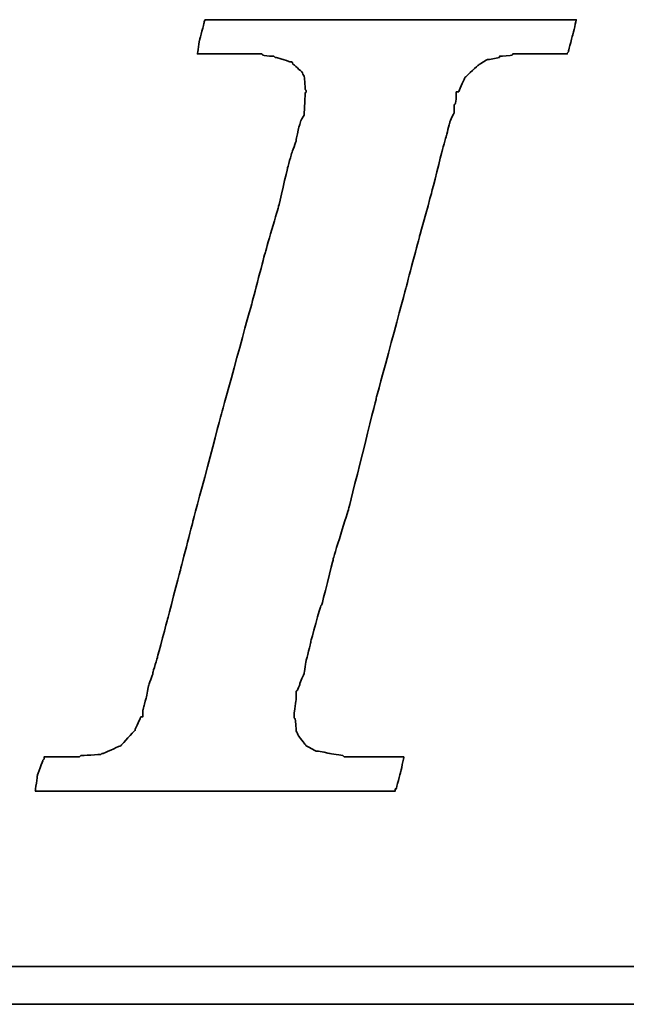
# Model space of a CAD drawing. Header units: millimetres. Extents: x 21 to 336, y 91 to 206.
# Tile 34 of 57: x 268.03 to 269.82, y 127.54 to 130.46. Entities that reach past the tile are written whole.
import ezdxf

# ---------------------------------------------------------------- set-up
doc = ezdxf.new("R2010")
doc.units = ezdxf.units.MM
doc.layers.add('DIM', color=4, linetype='Continuous')
doc.layers.add('layer 1', color=7, linetype='Continuous')

# ---------------------------------------------------------------- blocks, each defined once
blk = doc.blocks.new('TBI MOTION logo(完整正式版)')
at = {"layer": 'layer 1', "color": 22, "lineweight": 35}
for points, knots in [([(-40.59125, -7.94375), (-40.59125, -7.94375), (-40.97375, -7.94375), (-40.97375, -7.94375), (-40.97375, -7.94375), (-40.97375, -7.94375), (-41.38125, -7.94375), (-41.38125, -7.94375), (-41.38125, -7.94375), (-41.38125, -7.94375), (-41.54875, -7.94375), (-41.54875, -7.94375), (-41.54875, -7.94375), (-41.54875, -7.94375), (-41.59875, -7.94375), (-41.59875, -7.94375), (-41.59875, -7.94375), (-41.59875, -7.94375), (-41.88375, -7.94375), (-41.88375, -7.94375), (-41.88375, -7.94375), (-41.88375, -7.94375), (-41.90875, -7.91875), (-41.90875, -7.91875), (-41.90875, -7.91875), (-41.90875, -7.91875), (-42.19875, -7.87125), (-42.19875, -7.87125), (-42.19875, -7.87125), (-42.19875, -7.87125), (-42.43875, -7.82375), (-42.43875, -7.82375), (-42.43875, -7.82375), (-42.43875, -7.82375), (-42.45875, -7.82375), (-42.45875, -7.82375), (-42.45875, -7.82375), (-42.45875, -7.82375), (-42.48625, -7.82375), (-42.48625, -7.82375), (-42.48625, -7.82375), (-42.48625, -7.82375), (-42.67625, -7.72375), (-42.67625, -7.72375), (-42.67625, -7.72375), (-42.67625, -7.72375), (-42.70125, -7.70375), (-42.70125, -7.70375), (-42.70125, -7.70375), (-42.70125, -7.70375), (-42.72375, -7.67875), (-42.72375, -7.67875), (-42.72375, -7.67875), (-42.72375, -7.67875), (-42.86875, -7.48875), (-42.86875, -7.48875), (-42.86875, -7.48875), (-42.86875, -7.48875), (-42.89375, -7.43875), (-42.89375, -7.43875), (-42.89375, -7.43875), (-42.89375, -7.43875), (-42.91875, -7.38875), (-42.91875, -7.38875), (-42.91875, -7.38875), (-42.91875, -7.38875), (-42.93875, -7.12875), (-42.93875, -7.12875), (-42.93875, -7.12875), (-42.93875, -7.12875), (-42.96375, -7.10375), (-42.96375, -7.10375), (-42.96375, -7.10375), (-42.96375, -7.10375), (-42.96375, -7.05375), (-42.96375, -7.05375), (-42.96375, -7.05375), (-42.96375, -7.05375), (-42.96375, -7.00875), (-42.96375, -7.00875), (-42.96375, -7.00875), (-42.96375, -7.00875), (-42.91875, -6.69625), (-42.91875, -6.69625), (-42.91875, -6.69625), (-42.91875, -6.69625), (-42.91875, -6.62375), (-42.91875, -6.62375), (-42.91875, -6.62375), (-42.91875, -6.62375), (-42.91875, -6.59625), (-42.91875, -6.59625), (-42.91875, -6.59625), (-42.91875, -6.59625), (-42.91875, -6.57375), (-42.91875, -6.57375), (-42.91875, -6.57375), (-42.91875, -6.57375), (-42.91875, -6.52875), (-42.91875, -6.52875), (-42.91875, -6.52875), (-42.91875, -6.52875), (-42.89375, -6.50375), (-42.89375, -6.50375), (-42.89375, -6.50375), (-42.89375, -6.50375), (-42.84375, -6.38375), (-42.84375, -6.38375), (-42.84375, -6.38375), (-42.84375, -6.38375), (-42.84375, -6.35875), (-42.84375, -6.35875), (-42.84375, -6.35875), (-42.84375, -6.35875), (-42.74625, -6.14375), (-42.74625, -6.14375), (-42.74625, -6.14375), (-42.74625, -6.14375), (-42.70125, -5.85375), (-42.70125, -5.85375), (-42.70125, -5.85375), (-42.70125, -5.85375), (-42.60375, -5.47125), (-42.60375, -5.47125), (-42.60375, -5.47125), (-42.60375, -5.47125), (-42.60375, -5.44875), (-42.60375, -5.44875), (-42.60375, -5.44875), (-42.60375, -5.44875), (-42.38875, -4.67875), (-42.38875, -4.67875), (-42.38875, -4.67875), (-42.38875, -4.67875), (-42.36375, -4.65375), (-42.36375, -4.65375), (-42.36375, -4.65375), (-42.36375, -4.65375), (-42.12375, -3.69625), (-42.12375, -3.69625), (-42.12375, -3.69625), (-42.12375, -3.69625), (-42.12375, -3.67374), (-42.12375, -3.67374), (-42.12375, -3.67374), (-42.12375, -3.67374), (-41.78875, -2.59374), (-41.78875, -2.59374), (-41.78875, -2.59374), (-41.78875, -2.59374), (-41.18875, -0.19375), (-41.18875, -0.19375), (-41.18875, -0.19375), (-41.18875, -0.19375), (-40.54375, 2.20624), (-40.54375, 2.20624), (-40.54375, 2.20624), (-40.54375, 2.20624), (-40.25375, 3.30875), (-40.25375, 3.30875), (-40.25375, 3.30875), (-40.25375, 3.30875), (-39.98875, 4.27125), (-39.98875, 4.27125), (-39.98875, 4.27125), (-39.98875, 4.27125), (-39.77375, 5.13125), (-39.77375, 5.13125), (-39.77375, 5.13125), (-39.77375, 5.13125), (-39.67875, 5.47125), (-39.67875, 5.47125), (-39.67875, 5.47125), (-39.67875, 5.47125), (-39.60375, 5.75625), (-39.60375, 5.75625), (-39.60375, 5.75625), (-39.60375, 5.75625), (-39.60375, 5.78125), (-39.60375, 5.78125), (-39.60375, 5.78125), (-39.60375, 5.78125), (-39.50875, 5.97125), (-39.50875, 5.97125), (-39.50875, 5.97125), (-39.50875, 5.97125), (-39.50875, 6.13875), (-39.50875, 6.13875), (-39.50875, 6.13875), (-39.50875, 6.13875), (-39.48625, 6.16625), (-39.48625, 6.16625), (-39.48625, 6.16625), (-39.48625, 6.16625), (-39.46125, 6.28625), (-39.46125, 6.28625), (-39.46125, 6.28625), (-39.46125, 6.28625), (-39.46125, 6.42625), (-39.46125, 6.42625), (-39.46125, 6.42625), (-39.46125, 6.42625), (-39.41375, 6.42625), (-39.41375, 6.42625), (-39.41375, 6.42625), (-39.41375, 6.42625), (-39.29375, 6.69125), (-39.29375, 6.69125), (-39.29375, 6.69125), (-39.29375, 6.69125), (-39.26875, 6.74125), (-39.26875, 6.74125), (-39.26875, 6.74125), (-39.26875, 6.74125), (-39.24375, 6.76625), (-39.24375, 6.76625), (-39.24375, 6.76625), (-39.24375, 6.76625), (-38.98375, 7.00624), (-38.98375, 7.00624), (-38.98375, 7.00624), (-38.98375, 7.00624), (-38.95625, 7.02624), (-38.95625, 7.02624), (-38.95625, 7.02624), (-38.95625, 7.02624), (-38.78875, 7.12624), (-38.78875, 7.12624), (-38.78875, 7.12624), (-38.78875, 7.12624), (-38.76375, 7.12624), (-38.76375, 7.12624), (-38.76375, 7.12624), (-38.76375, 7.12624), (-38.74375, 7.12624), (-38.74375, 7.12624), (-38.74375, 7.12624), (-38.74375, 7.12624), (-38.52875, 7.17125), (-38.52875, 7.17125), (-38.52875, 7.17125), (-38.52875, 7.17125), (-38.52875, 7.19624), (-38.52875, 7.19624), (-38.52875, 7.19624), (-38.52875, 7.19624), (-38.50375, 7.19624), (-38.50375, 7.19624), (-38.50375, 7.19624), (-38.50375, 7.19624), (-38.26125, 7.21875), (-38.26125, 7.21875), (-38.26125, 7.21875), (-38.26125, 7.21875), (-38.23875, 7.24624), (-38.23875, 7.24624), (-38.23875, 7.24624), (-38.23875, 7.24624), (-38.21625, 7.24624), (-38.21625, 7.24624), (-38.21625, 7.24624), (-38.21625, 7.24624), (-38.18875, 7.24624), (-38.18875, 7.24624), (-38.18875, 7.24624), (-38.18875, 7.24624), (-37.90375, 7.24624), (-37.90375, 7.24624), (-37.90375, 7.24624), (-37.90375, 7.24624), (-37.85375, 7.24624), (-37.85375, 7.24624), (-37.85375, 7.24624), (-37.85375, 7.24624), (-37.75875, 7.24624), (-37.75875, 7.24624), (-37.75875, 7.24624), (-37.75875, 7.24624), (-37.42375, 7.24624), (-37.42375, 7.24624), (-37.42375, 7.24624), (-37.42375, 7.24624), (-37.08875, 7.24624), (-37.08875, 7.24624), (-37.08875, 7.24624), (-37.08875, 7.24624), (-37.06375, 7.24624), (-37.06375, 7.24624), (-37.06375, 7.24624), (-37.06375, 7.24624), (-37.06375, 7.26624), (-37.06375, 7.26624), (-37.06375, 7.26624), (-37.06375, 7.26624), (-37.03875, 7.29125), (-37.03875, 7.29125), (-37.03875, 7.29125), (-37.03875, 7.29125), (-37.03875, 7.31625), (-37.03875, 7.31625), (-37.03875, 7.31625), (-37.03875, 7.31625), (-36.94125, 7.67625), (-36.94125, 7.67625), (-36.94125, 7.67625), (-36.94125, 7.67625), (-36.86875, 7.98625), (-36.86875, 7.98625), (-36.86875, 7.98625), (-36.86875, 7.98625), (-36.98875, 7.98625), (-36.98875, 7.98625), (-36.98875, 7.98625), (-36.98875, 7.98625), (-37.42375, 7.98625), (-37.42375, 7.98625), (-37.42375, 7.98625), (-37.42375, 7.98625), (-37.94875, 7.98625), (-37.94875, 7.98625), (-37.94875, 7.98625), (-37.94875, 7.98625), (-38.57375, 7.98625), (-38.57375, 7.98625), (-38.57375, 7.98625), (-38.57375, 7.98625), (-39.29375, 7.98625), (-39.29375, 7.98625), (-39.29375, 7.98625), (-39.29375, 7.98625), (-40.82875, 7.98625), (-40.82875, 7.98625), (-40.82875, 7.98625), (-40.82875, 7.98625), (-42.36375, 7.98625), (-42.36375, 7.98625), (-42.36375, 7.98625), (-42.36375, 7.98625), (-43.08375, 7.98625), (-43.08375, 7.98625), (-43.08375, 7.98625), (-43.08375, 7.98625), (-43.70875, 7.98625), (-43.70875, 7.98625), (-43.70875, 7.98625), (-43.70875, 7.98625), (-44.23375, 7.98625), (-44.23375, 7.98625), (-44.23375, 7.98625), (-44.23375, 7.98625), (-44.66875, 7.98625), (-44.66875, 7.98625), (-44.66875, 7.98625), (-44.66875, 7.98625), (-44.88375, 7.98625), (-44.88375, 7.98625), (-44.88375, 7.98625), (-44.88375, 7.98625), (-44.90875, 7.94125), (-44.90875, 7.94125), (-44.90875, 7.94125), (-44.90875, 7.94125), (-44.90875, 7.91625), (-44.90875, 7.91625), (-44.90875, 7.91625), (-44.90875, 7.91625), (-45.00375, 7.55625), (-45.00375, 7.55625), (-45.00375, 7.55625), (-45.00375, 7.55625), (-45.05375, 7.24624), (-45.05375, 7.24624), (-45.05375, 7.24624), (-45.05375, 7.24624), (-44.61875, 7.24624), (-44.61875, 7.24624), (-44.61875, 7.24624), (-44.61875, 7.24624), (-44.11375, 7.24624), (-44.11375, 7.24624), (-44.11375, 7.24624), (-44.11375, 7.24624), (-43.99375, 7.24624), (-43.99375, 7.24624), (-43.99375, 7.24624), (-43.99375, 7.24624), (-43.94625, 7.24624), (-43.94625, 7.24624), (-43.94625, 7.24624), (-43.94625, 7.24624), (-43.92374, 7.24624), (-43.92374, 7.24624), (-43.92374, 7.24624), (-43.92374, 7.24624), (-43.65875, 7.24624), (-43.65875, 7.24624), (-43.65875, 7.24624), (-43.65875, 7.24624), (-43.63875, 7.21875), (-43.63875, 7.21875), (-43.63875, 7.21875), (-43.63875, 7.21875), (-43.46875, 7.19624), (-43.46875, 7.19624), (-43.46875, 7.19624), (-43.46875, 7.19624), (-43.39875, 7.19624), (-43.39875, 7.19624), (-43.39875, 7.19624), (-43.39875, 7.19624), (-43.37125, 7.17125), (-43.37125, 7.17125), (-43.37125, 7.17125), (-43.37125, 7.17125), (-43.34875, 7.17125), (-43.34875, 7.17125), (-43.34875, 7.17125), (-43.34875, 7.17125), (-43.20375, 7.12624), (-43.20375, 7.12624), (-43.20375, 7.12624), (-43.20375, 7.12624), (-43.05875, 7.07624), (-43.05875, 7.07624), (-43.05875, 7.07624), (-43.05875, 7.07624), (-43.01375, 7.07624), (-43.01375, 7.07624), (-43.01375, 7.07624), (-43.01375, 7.07624), (-42.98875, 7.02624), (-42.98875, 7.02624), (-42.98875, 7.02624), (-42.98875, 7.02624), (-42.79875, 6.86125), (-42.79875, 6.86125), (-42.79875, 6.86125), (-42.79875, 6.86125), (-42.77375, 6.81125), (-42.77375, 6.81125), (-42.77375, 6.81125), (-42.77375, 6.81125), (-42.74625, 6.76625), (-42.74625, 6.76625), (-42.74625, 6.76625), (-42.74625, 6.76625), (-42.72375, 6.47625), (-42.72375, 6.47625), (-42.72375, 6.47625), (-42.72375, 6.47625), (-42.70125, 6.45124), (-42.70125, 6.45124), (-42.70125, 6.45124), (-42.70125, 6.45124), (-42.70125, 6.42625), (-42.70125, 6.42625), (-42.70125, 6.42625), (-42.70125, 6.42625), (-42.72375, 6.40625), (-42.72375, 6.40625), (-42.72375, 6.40625), (-42.72375, 6.40625), (-42.74625, 5.97125), (-42.74625, 5.97125), (-42.74625, 5.97125), (-42.74625, 5.97125), (-42.74625, 5.94625), (-42.74625, 5.94625), (-42.74625, 5.94625), (-42.74625, 5.94625), (-42.74625, 5.92625), (-42.74625, 5.92625), (-42.74625, 5.92625), (-42.74625, 5.92625), (-42.77375, 5.87625), (-42.77375, 5.87625), (-42.77375, 5.87625), (-42.77375, 5.87625), (-42.81875, 5.80625), (-42.81875, 5.80625), (-42.81875, 5.80625), (-42.81875, 5.80625), (-42.86875, 5.63625), (-42.86875, 5.63625), (-42.86875, 5.63625), (-42.86875, 5.63625), (-42.91875, 5.39625), (-42.91875, 5.39625), (-42.91875, 5.39625), (-42.91875, 5.39625), (-42.91875, 5.37124), (-42.91875, 5.37124), (-42.91875, 5.37124), (-42.91875, 5.37124), (-43.01375, 5.10874), (-43.01375, 5.10874), (-43.01375, 5.10874), (-43.01375, 5.10874), (-43.10875, 4.77124), (-43.10875, 4.77124), (-43.10875, 4.77124), (-43.10875, 4.77124), (-43.29875, 3.95625), (-43.29875, 3.95625), (-43.29875, 3.95625), (-43.29875, 3.95625), (-43.58875, 2.95125), (-43.58875, 2.95125), (-43.58875, 2.95125), (-43.58875, 2.95125), (-43.87375, 1.87125), (-43.87375, 1.87125), (-43.87375, 1.87125), (-43.87375, 1.87125), (-44.52625, -0.50374), (-44.52625, -0.50374), (-44.52625, -0.50374), (-44.52625, -0.50374), (-45.14875, -2.85375), (-45.14875, -2.85375), (-45.14875, -2.85375), (-45.14875, -2.85375), (-45.43375, -3.95875), (-45.43375, -3.95875), (-45.43375, -3.95875), (-45.43375, -3.95875), (-45.69875, -4.96875), (-45.69875, -4.96875), (-45.69875, -4.96875), (-45.69875, -4.96875), (-45.91375, -5.78375), (-45.91375, -5.78375), (-45.91375, -5.78375), (-45.91375, -5.78375), (-46.01375, -6.11875), (-46.01375, -6.11875), (-46.01375, -6.11875), (-46.01375, -6.11875), (-46.01375, -6.14375), (-46.01375, -6.14375), (-46.01375, -6.14375), (-46.01375, -6.14375), (-46.10875, -6.40875), (-46.10875, -6.40875), (-46.10875, -6.40875), (-46.10875, -6.40875), (-46.15375, -6.64875), (-46.15375, -6.64875), (-46.15375, -6.64875), (-46.15375, -6.64875), (-46.20375, -6.83875), (-46.20375, -6.83875), (-46.20375, -6.83875), (-46.20375, -6.83875), (-46.22875, -6.93375), (-46.22875, -6.93375), (-46.22875, -6.93375), (-46.22875, -6.93375), (-46.22875, -7.07875), (-46.22875, -7.07875), (-46.22875, -7.07875), (-46.22875, -7.07875), (-46.27375, -7.07875), (-46.27375, -7.07875), (-46.27375, -7.07875), (-46.27375, -7.07875), (-46.39375, -7.34375), (-46.39375, -7.34375), (-46.39375, -7.34375), (-46.39375, -7.34375), (-46.39375, -7.36875), (-46.39375, -7.36875), (-46.39375, -7.36875), (-46.39375, -7.36875), (-46.42125, -7.38875), (-46.42125, -7.38875), (-46.42125, -7.38875), (-46.42125, -7.38875), (-46.68375, -7.67875), (-46.68375, -7.67875), (-46.68375, -7.67875), (-46.68375, -7.67875), (-46.70875, -7.70375), (-46.70875, -7.70375), (-46.70875, -7.70375), (-46.70875, -7.70375), (-46.75375, -7.72375), (-46.75375, -7.72375), (-46.75375, -7.72375), (-46.75375, -7.72375), (-47.08875, -7.87125), (-47.08875, -7.87125), (-47.08875, -7.87125), (-47.08875, -7.87125), (-47.11625, -7.87125), (-47.11625, -7.87125), (-47.11625, -7.87125), (-47.11625, -7.87125), (-47.13875, -7.89375), (-47.13875, -7.89375), (-47.13875, -7.89375), (-47.13875, -7.89375), (-47.56875, -7.91875), (-47.56875, -7.91875), (-47.56875, -7.91875), (-47.56875, -7.91875), (-47.59625, -7.94375), (-47.59625, -7.94375), (-47.59625, -7.94375), (-47.59625, -7.94375), (-47.64375, -7.94375), (-47.64375, -7.94375), (-47.64375, -7.94375), (-47.64375, -7.94375), (-47.73625, -7.94375), (-47.73625, -7.94375), (-47.73625, -7.94375), (-47.73625, -7.94375), (-48.07375, -7.94375), (-48.07375, -7.94375), (-48.07375, -7.94375), (-48.07375, -7.94375), (-48.36125, -7.94375), (-48.36125, -7.94375), (-48.36125, -7.94375), (-48.36125, -7.94375), (-48.36125, -7.96625), (-48.36125, -7.96625), (-48.36125, -7.96625), (-48.36125, -7.96625), (-48.36125, -7.99125), (-48.36125, -7.99125), (-48.36125, -7.99125), (-48.36125, -7.99125), (-48.38875, -8.01375), (-48.38875, -8.01375), (-48.38875, -8.01375), (-48.38875, -8.01375), (-48.50875, -8.34875), (-48.50875, -8.34875), (-48.50875, -8.34875), (-48.50875, -8.34875), (-48.55375, -8.68625), (-48.55375, -8.68625), (-48.55375, -8.68625), (-48.55375, -8.68625), (-48.45875, -8.68625), (-48.45875, -8.68625), (-48.45875, -8.68625), (-48.45875, -8.68625), (-48.07375, -8.68625), (-48.07375, -8.68625), (-48.07375, -8.68625), (-48.07375, -8.68625), (-47.52375, -8.68625), (-47.52375, -8.68625), (-47.52375, -8.68625), (-47.52375, -8.68625), (-46.92375, -8.68625), (-46.92375, -8.68625), (-46.92375, -8.68625), (-46.92375, -8.68625), (-46.25375, -8.68625), (-46.25375, -8.68625), (-46.25375, -8.68625), (-46.25375, -8.68625), (-46.20375, -8.68625), (-46.20375, -8.68625), (-46.20375, -8.68625), (-46.20375, -8.68625), (-44.71375, -8.68625), (-44.71375, -8.68625), (-44.71375, -8.68625), (-44.71375, -8.68625), (-43.22875, -8.68625), (-43.22875, -8.68625), (-43.22875, -8.68625), (-43.22875, -8.68625), (-42.55875, -8.68625), (-42.55875, -8.68625), (-42.55875, -8.68625), (-42.55875, -8.68625), (-42.50875, -8.68625), (-42.50875, -8.68625), (-42.50875, -8.68625), (-42.50875, -8.68625), (-41.93375, -8.68625), (-41.93375, -8.68625), (-41.93375, -8.68625), (-41.93375, -8.68625), (-41.38125, -8.68625), (-41.38125, -8.68625), (-41.38125, -8.68625), (-41.38125, -8.68625), (-40.97375, -8.68625), (-40.97375, -8.68625), (-40.97375, -8.68625), (-40.97375, -8.68625), (-40.78125, -8.68625), (-40.78125, -8.68625), (-40.78125, -8.68625), (-40.78125, -8.68625), (-40.78125, -8.63875), (-40.78125, -8.63875), (-40.78125, -8.63875), (-40.78125, -8.63875), (-40.75875, -8.63875), (-40.75875, -8.63875), (-40.75875, -8.63875), (-40.75875, -8.63875), (-40.66375, -8.27875), (-40.66375, -8.27875), (-40.66375, -8.27875), (-40.66375, -8.27875), (-40.59125, -7.94375), (-40.59125, -7.94375)], [0, 0, 0, 0, 0.00558659, 0.00558659, 0.00558659, 0.0055866, 0.01117318, 0.01117318, 0.01117318, 0.01117319, 0.01675978, 0.01675978, 0.01675978, 0.01675979, 0.02234637, 0.02234637, 0.02234637, 0.02234638, 0.02793296, 0.02793296, 0.02793296, 0.02793297, 0.03351955, 0.03351955, 0.03351955, 0.03351956, 0.03910615, 0.03910615, 0.03910615, 0.03910616, 0.04469274, 0.04469274, 0.04469274, 0.04469275, 0.05027933, 0.05027933, 0.05027933, 0.05027934, 0.05586592, 0.05586592, 0.05586592, 0.05586593, 0.06145251, 0.06145251, 0.06145251, 0.06145252, 0.06703911, 0.06703911, 0.06703911, 0.06703912, 0.0726257, 0.0726257, 0.0726257, 0.07262571, 0.07821229, 0.07821229, 0.07821229, 0.0782123, 0.08379888, 0.08379888, 0.08379888, 0.08379889, 0.08938547, 0.08938547, 0.08938547, 0.08938548, 0.09497207, 0.09497207, 0.09497207, 0.09497208, 0.10055866, 0.10055866, 0.10055866, 0.10055867, 0.10614525, 0.10614525, 0.10614525, 0.10614526, 0.11173184, 0.11173184, 0.11173184, 0.11173185, 0.11731844, 0.11731844, 0.11731844, 0.11731845, 0.12290503, 0.12290503, 0.12290503, 0.12290504, 0.12849162, 0.12849162, 0.12849162, 0.12849163, 0.13407821, 0.13407821, 0.13407821, 0.13407822, 0.1396648, 0.1396648, 0.1396648, 0.13966481, 0.1452514, 0.1452514, 0.1452514, 0.14525141, 0.15083799, 0.15083799, 0.15083799, 0.150838, 0.15642458, 0.15642458, 0.15642458, 0.15642459, 0.16201117, 0.16201117, 0.16201117, 0.16201118, 0.16759777, 0.16759777, 0.16759777, 0.16759778, 0.17318436, 0.17318436, 0.17318436, 0.17318437, 0.17877095, 0.17877095, 0.17877095, 0.17877096, 0.18435754, 0.18435754, 0.18435754, 0.18435755, 0.18994413, 0.18994413, 0.18994413, 0.18994414, 0.19553073, 0.19553073, 0.19553073, 0.19553074, 0.20111732, 0.20111732, 0.20111732, 0.20111733, 0.20670391, 0.20670391, 0.20670391, 0.20670392, 0.2122905, 0.2122905, 0.2122905, 0.21229051, 0.21787709, 0.21787709, 0.21787709, 0.2178771, 0.22346369, 0.22346369, 0.22346369, 0.2234637, 0.22905028, 0.22905028, 0.22905028, 0.22905029, 0.23463687, 0.23463687, 0.23463687, 0.23463688, 0.24022346, 0.24022346, 0.24022346, 0.24022347, 0.24581006, 0.24581006, 0.24581006, 0.24581007, 0.25139665, 0.25139665, 0.25139665, 0.25139666, 0.25698324, 0.25698324, 0.25698324, 0.25698325, 0.26256983, 0.26256983, 0.26256983, 0.26256984, 0.26815642, 0.26815642, 0.26815642, 0.26815643, 0.27374302, 0.27374302, 0.27374302, 0.27374303, 0.27932961, 0.27932961, 0.27932961, 0.27932962, 0.2849162, 0.2849162, 0.2849162, 0.28491621, 0.29050279, 0.29050279, 0.29050279, 0.2905028, 0.29608939, 0.29608939, 0.29608939, 0.2960894, 0.30167598, 0.30167598, 0.30167598, 0.30167599, 0.30726257, 0.30726257, 0.30726257, 0.30726258, 0.31284916, 0.31284916, 0.31284916, 0.31284917, 0.31843575, 0.31843575, 0.31843575, 0.31843576, 0.32402235, 0.32402235, 0.32402235, 0.32402236, 0.32960894, 0.32960894, 0.32960894, 0.32960895, 0.33519553, 0.33519553, 0.33519553, 0.33519554, 0.34078212, 0.34078212, 0.34078212, 0.34078213, 0.34636872, 0.34636872, 0.34636872, 0.34636873, 0.35195531, 0.35195531, 0.35195531, 0.35195532, 0.3575419, 0.3575419, 0.3575419, 0.35754191, 0.36312849, 0.36312849, 0.36312849, 0.3631285, 0.36871508, 0.36871508, 0.36871508, 0.36871509, 0.37430168, 0.37430168, 0.37430168, 0.37430169, 0.37988827, 0.37988827, 0.37988827, 0.37988828, 0.38547486, 0.38547486, 0.38547486, 0.38547487, 0.39106145, 0.39106145, 0.39106145, 0.39106146, 0.39664804, 0.39664804, 0.39664804, 0.39664805, 0.40223464, 0.40223464, 0.40223464, 0.40223465, 0.40782123, 0.40782123, 0.40782123, 0.40782124, 0.41340782, 0.41340782, 0.41340782, 0.41340783, 0.41899441, 0.41899441, 0.41899441, 0.41899442, 0.42458101, 0.42458101, 0.42458101, 0.42458102, 0.4301676, 0.4301676, 0.4301676, 0.43016761, 0.43575419, 0.43575419, 0.43575419, 0.4357542, 0.44134078, 0.44134078, 0.44134078, 0.44134079, 0.44692737, 0.44692737, 0.44692737, 0.44692738, 0.45251397, 0.45251397, 0.45251397, 0.45251398, 0.45810056, 0.45810056, 0.45810056, 0.45810057, 0.46368715, 0.46368715, 0.46368715, 0.46368716, 0.46927374, 0.46927374, 0.46927374, 0.46927375, 0.47486034, 0.47486034, 0.47486034, 0.47486035, 0.48044693, 0.48044693, 0.48044693, 0.48044694, 0.48603352, 0.48603352, 0.48603352, 0.48603353, 0.49162011, 0.49162011, 0.49162011, 0.49162012, 0.4972067, 0.4972067, 0.4972067, 0.49720671, 0.5027933, 0.5027933, 0.5027933, 0.50279331, 0.50837989, 0.50837989, 0.50837989, 0.5083799, 0.51396648, 0.51396648, 0.51396648, 0.51396649, 0.51955307, 0.51955307, 0.51955307, 0.51955308, 0.52513966, 0.52513966, 0.52513966, 0.52513967, 0.53072626, 0.53072626, 0.53072626, 0.53072627, 0.53631285, 0.53631285, 0.53631285, 0.53631286, 0.54189944, 0.54189944, 0.54189944, 0.54189945, 0.54748603, 0.54748603, 0.54748603, 0.54748604, 0.55307263, 0.55307263, 0.55307263, 0.55307264, 0.55865922, 0.55865922, 0.55865922, 0.55865923, 0.56424581, 0.56424581, 0.56424581, 0.56424582, 0.5698324, 0.5698324, 0.5698324, 0.56983241, 0.57541899, 0.57541899, 0.57541899, 0.575419, 0.58100559, 0.58100559, 0.58100559, 0.5810056, 0.58659218, 0.58659218, 0.58659218, 0.58659219, 0.59217877, 0.59217877, 0.59217877, 0.59217878, 0.59776536, 0.59776536, 0.59776536, 0.59776537, 0.60335196, 0.60335196, 0.60335196, 0.60335197, 0.60893855, 0.60893855, 0.60893855, 0.60893856, 0.61452514, 0.61452514, 0.61452514, 0.61452515, 0.62011173, 0.62011173, 0.62011173, 0.62011174, 0.62569832, 0.62569832, 0.62569832, 0.62569833, 0.63128492, 0.63128492, 0.63128492, 0.63128493, 0.63687151, 0.63687151, 0.63687151, 0.63687152, 0.6424581, 0.6424581, 0.6424581, 0.64245811, 0.64804469, 0.64804469, 0.64804469, 0.6480447, 0.65363128, 0.65363128, 0.65363128, 0.65363129, 0.65921788, 0.65921788, 0.65921788, 0.65921789, 0.66480447, 0.66480447, 0.66480447, 0.66480448, 0.67039106, 0.67039106, 0.67039106, 0.67039107, 0.67597765, 0.67597765, 0.67597765, 0.67597766, 0.68156425, 0.68156425, 0.68156425, 0.68156426, 0.68715084, 0.68715084, 0.68715084, 0.68715085, 0.69273743, 0.69273743, 0.69273743, 0.69273744, 0.69832402, 0.69832402, 0.69832402, 0.69832403, 0.70391061, 0.70391061, 0.70391061, 0.70391062, 0.70949721, 0.70949721, 0.70949721, 0.70949722, 0.7150838, 0.7150838, 0.7150838, 0.71508381, 0.72067039, 0.72067039, 0.72067039, 0.7206704, 0.72625698, 0.72625698, 0.72625698, 0.72625699, 0.73184358, 0.73184358, 0.73184358, 0.73184359, 0.73743017, 0.73743017, 0.73743017, 0.73743018, 0.74301676, 0.74301676, 0.74301676, 0.74301677, 0.74860335, 0.74860335, 0.74860335, 0.74860336, 0.75418994, 0.75418994, 0.75418994, 0.75418995, 0.75977654, 0.75977654, 0.75977654, 0.75977655, 0.76536313, 0.76536313, 0.76536313, 0.76536314, 0.77094972, 0.77094972, 0.77094972, 0.77094973, 0.77653631, 0.77653631, 0.77653631, 0.77653632, 0.78212291, 0.78212291, 0.78212291, 0.78212292, 0.7877095, 0.7877095, 0.7877095, 0.78770951, 0.79329609, 0.79329609, 0.79329609, 0.7932961, 0.79888268, 0.79888268, 0.79888268, 0.79888269, 0.80446927, 0.80446927, 0.80446927, 0.80446928, 0.81005587, 0.81005587, 0.81005587, 0.81005588, 0.81564246, 0.81564246, 0.81564246, 0.81564247, 0.82122905, 0.82122905, 0.82122905, 0.82122906, 0.82681564, 0.82681564, 0.82681564, 0.82681565, 0.83240223, 0.83240223, 0.83240223, 0.83240224, 0.83798883, 0.83798883, 0.83798883, 0.83798884, 0.84357542, 0.84357542, 0.84357542, 0.84357543, 0.84916201, 0.84916201, 0.84916201, 0.84916202, 0.8547486, 0.8547486, 0.8547486, 0.85474861, 0.8603352, 0.8603352, 0.8603352, 0.86033521, 0.86592179, 0.86592179, 0.86592179, 0.8659218, 0.87150838, 0.87150838, 0.87150838, 0.87150839, 0.87709497, 0.87709497, 0.87709497, 0.87709498, 0.88268156, 0.88268156, 0.88268156, 0.88268157, 0.88826816, 0.88826816, 0.88826816, 0.88826817, 0.89385475, 0.89385475, 0.89385475, 0.89385476, 0.89944134, 0.89944134, 0.89944134, 0.89944135, 0.90502793, 0.90502793, 0.90502793, 0.90502794, 0.91061453, 0.91061453, 0.91061453, 0.91061454, 0.91620112, 0.91620112, 0.91620112, 0.91620113, 0.92178771, 0.92178771, 0.92178771, 0.92178772, 0.9273743, 0.9273743, 0.9273743, 0.92737431, 0.93296089, 0.93296089, 0.93296089, 0.9329609, 0.93854749, 0.93854749, 0.93854749, 0.9385475, 0.94413408, 0.94413408, 0.94413408, 0.94413409, 0.94972067, 0.94972067, 0.94972067, 0.94972068, 0.95530726, 0.95530726, 0.95530726, 0.95530727, 0.96089385, 0.96089385, 0.96089385, 0.96089386, 0.96648045, 0.96648045, 0.96648045, 0.96648046, 0.97206704, 0.97206704, 0.97206704, 0.97206705, 0.97765363, 0.97765363, 0.97765363, 0.97765364, 0.98324022, 0.98324022, 0.98324022, 0.98324023, 0.98882682, 0.98882682, 0.98882682, 0.98882683, 0.99441341, 0.99441341, 0.99441341, 0.99441342, 1, 1, 1, 1]), ([(75.90875, -9.47875), (75.90875, -9.47875), (75.90875, -12.28625), (75.90875, -12.28625), (75.90875, -12.28625), (75.90875, -12.28625), (75.90875, -12.47875), (75.90875, -12.47875), (75.90875, -12.47875), (75.90875, -12.47875), (75.71625, -12.47875), (75.71625, -12.47875), (75.71625, -12.47875), (75.71625, -12.47875), (-88.32875, -12.47875), (-88.32875, -12.47875), (-88.32875, -12.47875), (-88.32875, -12.47875), (-88.32875, -13.29375), (-88.32875, -13.29375), (-88.32875, -13.29375), (-88.32875, -13.29375), (82.89125, -13.29375), (82.89125, -13.29375), (82.89125, -13.29375), (82.89125, -13.29375), (75.90875, -9.47875), (75.90875, -9.47875)], [0, 0, 0, 0, 0.14285714, 0.14285714, 0.14285714, 0.14285715, 0.28571429, 0.28571429, 0.28571429, 0.2857143, 0.42857143, 0.42857143, 0.42857143, 0.42857144, 0.57142857, 0.57142857, 0.57142857, 0.57142858, 0.71428571, 0.71428571, 0.71428571, 0.71428572, 0.85714286, 0.85714286, 0.85714286, 0.85714287, 1, 1, 1, 1])]:
    blk.add_open_spline(points, degree=3, knots=knots, dxfattribs=at)

msp = doc.modelspace()

# ---------------------------------------------------------------- block references
at = {"layer": 'DIM', "color": 7, "xscale": 0.1368257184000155, "yscale": 0.1368257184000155, "zscale": 0.1368257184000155}
msp.add_blockref('TBI MOTION logo(完整正式版)', (274.7217, 129.3638), dxfattribs=at)

doc.saveas('drawing.dxf')
